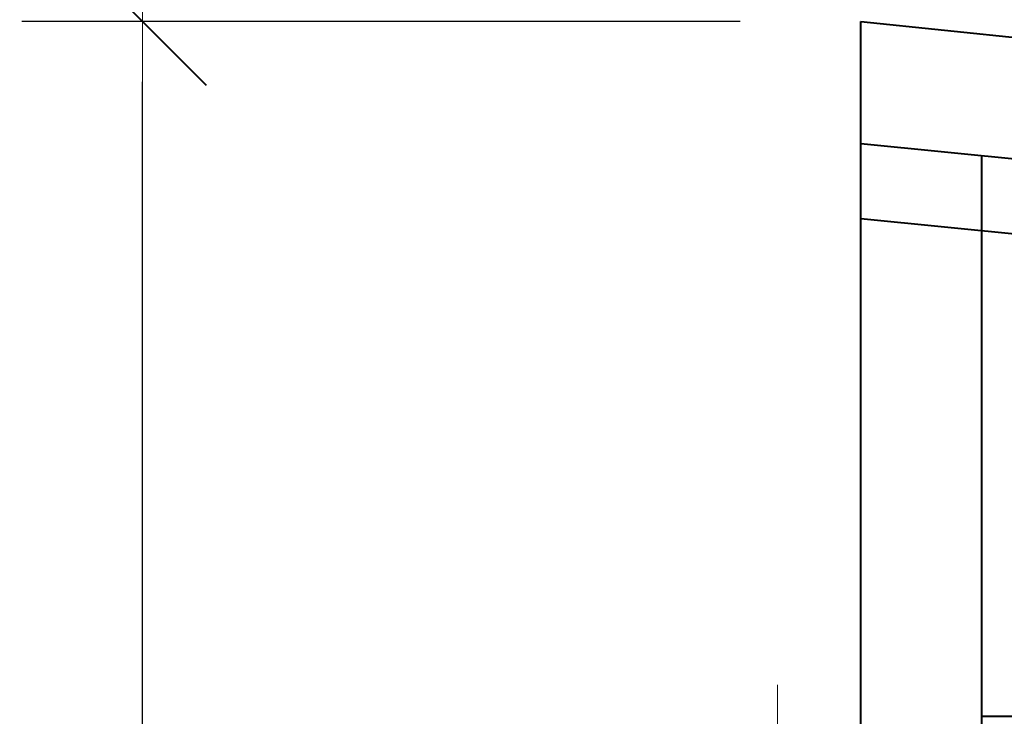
# Model space of a CAD drawing. Header units: millimetres. Extents: x 0 to 594, y 0 to 420.
# Tile 21 of 53: x 111 to 128, y 194 to 205. Entities that reach past the tile are written whole.
import ezdxf

# ---------------------------------------------------------------- set-up
doc = ezdxf.new("R2010")
doc.units = ezdxf.units.MM
doc.linetypes.add('K5LT_BASIC', pattern=[0])
doc.linetypes.add('K5LT_THIN', pattern=[0])
doc.styles.add('KDIMTEXTSTYLE', font='GOST_AU.SHX', dxfattribs={"width": 0.96, "oblique": 15, "height": 5})
doc.dimstyles.new('KDIMSTYLE (0.02)', dxfattribs={"dimtxt": 5, "dimasz": 1, "dimexe": 2, "dimexo": 0, "dimgap": 1, "dimtad": 1, "dimlfac": 50, "dimtxsty": 'KDIMTEXTSTYLE', "dimsah": 1, "dimcen": 0, "dimdle": 1, "dimadec": 0, "dimazin": 0, "dimtfac": 0.667, "dimtmove": 0, "dimatfit": 3, "dimfxl": 1, "dimtvp": 1, "dimtfill": 1, "dimtolj": 1, "dimtzin": 0, "dimarcsym": 0})

# ---------------------------------------------------------------- blocks, each defined once
blk = doc.blocks.new('KDIMARROW_03')
at = {"color": 0, "linetype": 'K5LT_BASIC', "lineweight": 40}
blk.add_line((-1.061, -1.061), (1.061, 1.061), dxfattribs=at)
at = {"color": 0, "linetype": 'K5LT_THIN', "lineweight": 18}
for q in [(-1, 0), (2, 0)]:
    blk.add_line((0, 0), q, dxfattribs=at)

msp = doc.modelspace()

# ---------------------------------------------------------------- linework, layer by layer
at = {"color": 5, "linetype": 'K5LT_BASIC', "lineweight": 40, "true_color": 0x0000ff}
for p, q in [((125.27877, 67.20446), (125.27877, 205.20446)), ((125.27877, 205.20446), (209.27877, 196.42225)), ((207.27877, 194.99553), (125.27877, 203.17612)), ((127.27877, 153.07654), (127.27877, 202.97659)), ((207.27877, 193.74434), (125.27877, 201.92842)), ((127.27877, 193.68446), (207.27877, 193.68446))]:
    msp.add_line(p, q, dxfattribs=at)

# ---------------------------------------------------------------- dimensions: what is measured, and where the dimension line sits
at = {"color": 5, "true_color": 0x0000ff}
for base, p2, location in [((113.37681, 205.20446), (125.27877, 205.20446), (113.37681, 136.20446)), ((123.89428, 192.20446), (125.27877, 192.20446), (123.89428, 129.20446))]:
    msp.add_linear_dim(base=base, p1=(125.27877, 67.20446), p2=p2, angle=90, location=location, dimstyle='KDIMSTYLE (0.02)', override={"dimexo": 2, "dimpost": '\\H3.5;\\W0.96;\\Q15;<>', "dimblk1": 'KDIMARROW_03', "dimblk2": 'KDIMARROW_03', "dimse1": 0, "dimse2": 0, "dimclrt": 7, "dimtolj": 1}, dxfattribs=at).render()

doc.saveas('drawing.dxf')
